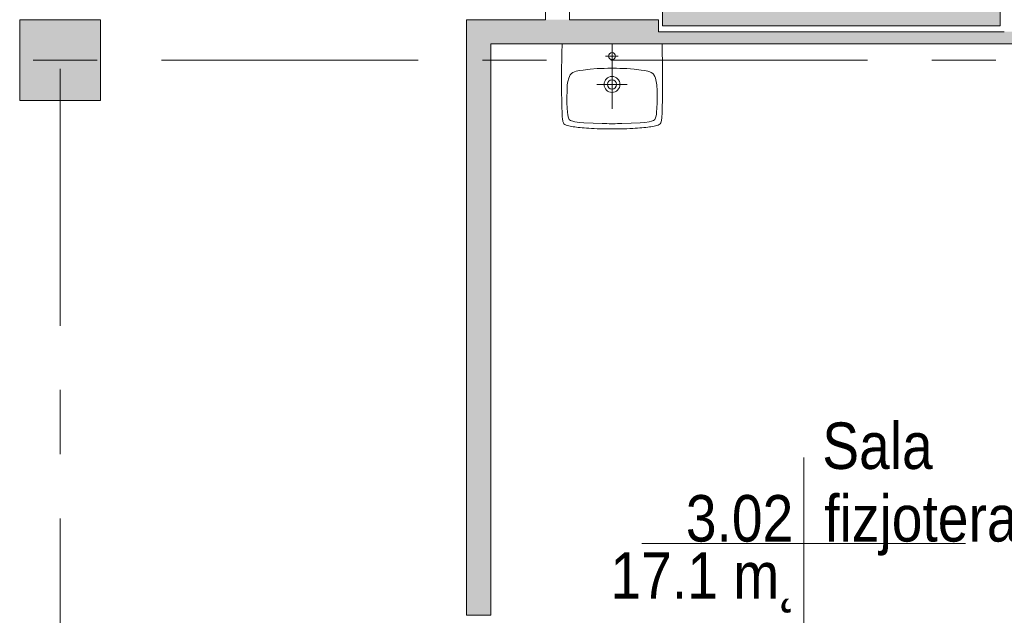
# Model space of a CAD drawing. Header units: centimetres. Extents: x -2424 to 2319, y 5 to 3760.
# Tile 11 of 117: x -633 to -146, y 614 to 908. Entities that reach past the tile are written whole.
import ezdxf

# ---------------------------------------------------------------- set-up
doc = ezdxf.new("R2010")
doc.units = ezdxf.units.CM
doc.linetypes.add('Oś', pattern=[222.25, 127, -31.75, 31.75, -31.75])
for name, color, linetype, lineweight in [('A-AREA-IDEN', 2, 'Continuous', 13), ('A-WALL', 113, 'Continuous', 13), ('P-SANR-FIXT', 6, 'Continuous', 9), ('S-COLS', 52, 'Continuous', 13), ('S-GRID', 1, 'Continuous', 13)]:
    doc.layers.add(name, color=color, linetype=linetype, lineweight=lineweight)
doc.layers.add('A-WALL-PATT', color=111, linetype='Continuous', lineweight=13, plot=False)
doc.styles.add('Arial_6', font='arial.ttf', dxfattribs={"width": 0.85, "height": 23})

msp = doc.modelspace()

# ---------------------------------------------------------------- hatches: boundary and pattern name
at = {"layer": 'S-COLS', "lineweight": 9}
msp.add_hatch(color=251, dxfattribs=at).paths.add_polyline_path([(-632.62, 868.33), (-592.62, 868.33), (-592.62, 908.33), (-632.62, 908.33)], flags=0)

# ---------------------------------------------------------------- linework, layer by layer
at = {"layer": 'A-AREA-IDEN', "color": 251, "lineweight": 9}
for p, q in [((-244.84, 691.89), (-244.84, 649.39)), ((-235.09, 649.39), (-324.84, 649.39)), ((-324.84, 649.39), (-164.84, 649.39)), ((-244.84, 649.39), (-244.84, 606.89))]:
    msp.add_line(p, q, dxfattribs=at)
at = {"layer": 'A-WALL', "color": 251, "lineweight": 9}
for p, q in [((-372.62, 1123.33), (-372.62, 908.33)), ((-314.62, 1115.33), (-314.62, 905.33)), ((-147.62, 905.33), (-147.62, 1115.33)), ((-360.62, 908.33), (-360.62, 1111.33)), ((-411.62, 908.33), (-411.62, 613.83)), ((-372.62, 908.33), (-411.62, 908.33)), ((-316.62, 908.33), (-360.62, 908.33)), ((-316.62, 902.33), (-316.62, 908.33)), ((-145.62, 902.33), (-316.62, 902.33)), ((-314.62, 905.33), (-147.62, 905.33)), ((-399.62, 613.83), (-399.62, 896.33)), ((-399.62, 896.33), (-32.62, 896.33)), ((-411.62, 613.83), (-399.62, 613.83))]:
    msp.add_line(p, q, dxfattribs=at)
at = {"layer": 'A-WALL-PATT', "color": 251, "linetype": 'Continuous', "lineweight": 9, "extrusion": (0, 0, -1)}
for points in [[(314.62, 905.33), (147.62, 917.33), (314.62, 917.33)], [(147.62, 917.33), (314.62, 905.33), (147.62, 905.33)], [(411.62, 748.73), (399.62, 908.33), (411.62, 908.33)], [(399.62, 908.33), (411.62, 748.73), (411.62, 613.83)], [(399.62, 908.33), (411.62, 613.83), (399.62, 613.83)], [(399.62, 896.33), (316.62, 908.33), (399.62, 908.33)], [(316.62, 908.33), (399.62, 896.33), (316.62, 896.33)], [(316.62, 896.33), (139.62, 902.33), (316.62, 902.33)], [(139.62, 902.33), (316.62, 896.33), (139.62, 896.33)]]:
    msp.add_solid(points, dxfattribs=at)
at = {"layer": 'P-SANR-FIXT', "color": 251, "lineweight": 9}
for p, q in [((-364.45, 891.74), (-364.31, 896.33)), ((-339.62, 896.33), (-339.62, 864.33)), ((-314.93, 896.33), (-314.8, 891.74)), ((-364.52, 888.04), (-364.45, 891.74)), ((-314.8, 891.74), (-314.72, 888.04)), ((-364.58, 884.98), (-364.52, 888.04)), ((-342.85, 890.31), (-336.59, 890.31)), ((-314.72, 888.04), (-314.67, 884.98)), ((-364.63, 880.05), (-364.6, 882.34)), ((-364.6, 882.34), (-364.58, 884.98)), ((-360.05, 881.41), (-359.73, 881.7)), ((-359.73, 881.7), (-359.01, 882.18)), ((-359.01, 882.18), (-358.21, 882.53)), ((-358.21, 882.53), (-357.39, 882.8)), ((-357.39, 882.8), (-355.68, 883.17)), ((-355.68, 883.17), (-353.95, 883.44)), ((-353.95, 883.44), (-350.46, 883.83)), ((-350.46, 883.83), (-347, 884.13)), ((-347, 884.13), (-343.49, 884.26)), ((-343.49, 884.26), (-341.75, 884.31)), ((-341.75, 884.31), (-337.49, 884.31)), ((-337.49, 884.31), (-335.76, 884.26)), ((-335.76, 884.26), (-332.27, 884.13)), ((-332.27, 884.13), (-328.78, 883.83)), ((-328.78, 883.83), (-325.29, 883.44)), ((-325.29, 883.44), (-323.59, 883.17)), ((-323.59, 883.17), (-321.89, 882.8)), ((-321.89, 882.8), (-321.03, 882.53)), ((-321.03, 882.53), (-320.23, 882.18)), ((-320.23, 882.18), (-319.52, 881.7)), ((-319.52, 881.7), (-319.2, 881.41)), ((-314.67, 884.98), (-314.64, 882.34)), ((-314.64, 882.34), (-314.64, 880.05)), ((-364.63, 876.19), (-364.63, 880.05)), ((-361.76, 876.06), (-361.49, 877.79)), ((-361.49, 877.79), (-361.04, 879.47)), ((-361.04, 879.47), (-360.74, 880.29)), ((-360.74, 880.29), (-360.32, 881.06)), ((-360.32, 881.06), (-360.05, 881.41)), ((-319.2, 881.41), (-318.93, 881.06)), ((-318.93, 881.06), (-318.5, 880.29)), ((-318.5, 880.29), (-318.21, 879.47)), ((-318.21, 879.47), (-317.76, 877.79)), ((-317.76, 877.79), (-317.52, 876.06)), ((-314.64, 880.05), (-314.62, 878.03)), ((-314.62, 878.03), (-314.64, 876.19)), ((-364.6, 874.51), (-364.63, 876.19)), ((-364.6, 872.84), (-364.6, 874.51)), ((-364.58, 871.82), (-364.6, 872.84)), ((-364.58, 870.86), (-364.58, 871.82)), ((-361.97, 869.27), (-361.89, 873.77)), ((-361.89, 873.77), (-361.86, 874.46)), ((-361.86, 874.46), (-361.83, 874.78)), ((-361.83, 874.78), (-361.81, 875.18)), ((-361.81, 875.18), (-361.76, 876.06)), ((-347.13, 876.32), (-332.13, 876.32)), ((-317.52, 876.06), (-317.44, 875.18)), ((-317.44, 875.18), (-317.41, 874.78)), ((-317.41, 874.78), (-317.38, 874.46)), ((-317.38, 874.46), (-317.36, 873.77)), ((-317.36, 873.77), (-317.28, 869.27)), ((-314.67, 871.82), (-314.69, 870.86)), ((-314.64, 874.51), (-314.67, 872.84)), ((-314.67, 872.84), (-314.67, 871.82)), ((-314.64, 876.19), (-314.64, 874.51)), ((-364.55, 869.93), (-364.58, 870.86)), ((-364.55, 869.03), (-364.55, 869.93)), ((-364.53, 868.44), (-364.55, 869.03)), ((-364.5, 867.27), (-364.53, 868.44)), ((-364.47, 866.44), (-364.5, 867.27)), ((-361.94, 867), (-361.97, 869.27)), ((-361.83, 864.77), (-361.94, 867)), ((-317.33, 867), (-317.41, 864.77)), ((-317.28, 869.27), (-317.33, 867)), ((-314.75, 867.27), (-314.77, 866.44)), ((-314.72, 868.44), (-314.75, 867.27)), ((-314.69, 869.93), (-314.72, 869.03)), ((-314.72, 869.03), (-314.72, 868.44)), ((-314.69, 870.86), (-314.69, 869.93)), ((-364.47, 865.67), (-364.47, 866.44)), ((-364.45, 864.9), (-364.47, 865.67)), ((-364.42, 864.15), (-364.45, 864.9)), ((-364.39, 863.43), (-364.42, 864.15)), ((-364.37, 862.71), (-364.39, 863.43)), ((-364.34, 862.05), (-364.37, 862.71)), ((-364.31, 861.38), (-364.34, 862.05)), ((-361.65, 862.5), (-361.83, 864.77)), ((-361.52, 861.38), (-361.65, 862.5)), ((-317.6, 862.5), (-317.73, 861.38)), ((-317.41, 864.77), (-317.6, 862.5)), ((-314.91, 862.05), (-314.93, 861.38)), ((-314.88, 862.71), (-314.91, 862.05)), ((-314.85, 863.43), (-314.88, 862.71)), ((-314.83, 864.15), (-314.85, 863.43)), ((-314.8, 864.9), (-314.83, 864.15)), ((-314.77, 865.67), (-314.8, 864.9)), ((-314.77, 866.44), (-314.77, 865.67)), ((-364.29, 860.74), (-364.31, 861.38)), ((-364.26, 860.11), (-364.29, 860.74)), ((-364.21, 859.52), (-364.26, 860.11)), ((-364.15, 858.96), (-364.21, 859.52)), ((-364.05, 858.45), (-364.15, 858.96)), ((-363.94, 857.95), (-364.05, 858.45)), ((-363.73, 857.36), (-363.94, 857.95)), ((-363.41, 856.86), (-363.73, 857.36)), ((-363.73, 857.36), (-363.41, 856.86)), ((-361.33, 860.29), (-361.52, 861.38)), ((-361.2, 859.73), (-361.33, 860.29)), ((-360.98, 859.23), (-361.2, 859.73)), ((-360.85, 858.99), (-360.98, 859.23)), ((-360.66, 858.77), (-360.85, 858.99)), ((-360.18, 858.48), (-360.66, 858.77)), ((-359.65, 858.27), (-360.18, 858.48)), ((-359.09, 858.11), (-359.65, 858.27)), ((-358, 857.89), (-359.09, 858.11)), ((-355.76, 857.57), (-358, 857.89)), ((-353.53, 857.39), (-355.76, 857.57)), ((-349.02, 857.15), (-353.53, 857.39)), ((-344.52, 857.02), (-349.02, 857.15)), ((-330.22, 857.15), (-334.72, 857.02)), ((-325.72, 857.39), (-330.22, 857.15)), ((-323.48, 857.57), (-325.72, 857.39)), ((-321.25, 857.89), (-323.48, 857.57)), ((-320.15, 858.11), (-321.25, 857.89)), ((-319.6, 858.27), (-320.15, 858.11)), ((-319.09, 858.48), (-319.6, 858.27)), ((-318.61, 858.77), (-319.09, 858.48)), ((-318.42, 858.99), (-318.61, 858.77)), ((-318.26, 859.23), (-318.42, 858.99)), ((-318.08, 859.73), (-318.26, 859.23)), ((-317.92, 860.29), (-318.08, 859.73)), ((-317.73, 861.38), (-317.92, 860.29)), ((-315.52, 857.36), (-315.87, 856.86)), ((-315.87, 856.86), (-315.52, 857.36)), ((-315.52, 857.36), (-315.33, 857.95)), ((-315.41, 857.65), (-315.52, 857.36)), ((-315.31, 857.95), (-315.41, 857.65)), ((-315.2, 858.45), (-315.31, 857.95)), ((-315.12, 858.96), (-315.2, 858.45)), ((-315.04, 859.52), (-315.12, 858.96)), ((-314.99, 860.11), (-315.04, 859.52)), ((-314.96, 860.74), (-314.99, 860.11)), ((-314.93, 861.38), (-314.96, 860.74)), ((-362.93, 856.48), (-363.41, 856.86)), ((-363.41, 856.86), (-362.93, 856.48)), ((-362.37, 856.22), (-362.93, 856.48)), ((-362.93, 856.48), (-362.37, 856.22)), ((-361.76, 856), (-362.37, 856.22)), ((-362.37, 856.22), (-361.76, 856)), ((-361.09, 855.82), (-361.76, 856)), ((-361.76, 856), (-361.09, 855.82)), ((-360.37, 855.68), (-361.09, 855.82)), ((-361.09, 855.82), (-360.37, 855.68)), ((-359.62, 855.52), (-360.37, 855.68)), ((-360.37, 855.68), (-359.62, 855.52)), ((-358.88, 855.42), (-359.62, 855.52)), ((-359.62, 855.52), (-358.88, 855.42)), ((-358.05, 855.28), (-358.88, 855.42)), ((-358.88, 855.42), (-358.05, 855.28)), ((-357.23, 855.18), (-358.05, 855.28)), ((-358.05, 855.28), (-357.23, 855.18)), ((-356.35, 855.07), (-357.23, 855.18)), ((-357.23, 855.18), (-356.35, 855.07)), ((-355.42, 854.96), (-356.35, 855.07)), ((-356.35, 855.07), (-355.42, 854.96)), ((-354.43, 854.88), (-355.42, 854.96)), ((-355.42, 854.96), (-354.43, 854.88)), ((-353.37, 854.81), (-354.43, 854.88)), ((-354.43, 854.88), (-353.37, 854.81)), ((-352.27, 854.7), (-353.37, 854.81)), ((-353.37, 854.81), (-352.27, 854.7)), ((-351.1, 854.62), (-352.27, 854.7)), ((-352.27, 854.7), (-351.1, 854.62)), ((-349.82, 854.57), (-351.1, 854.62)), ((-351.1, 854.62), (-349.82, 854.57)), ((-348.47, 854.49), (-349.82, 854.57)), ((-349.82, 854.57), (-348.47, 854.49)), ((-347, 854.43), (-348.47, 854.49)), ((-348.47, 854.49), (-347, 854.43)), ((-345.43, 854.38), (-347, 854.43)), ((-347, 854.43), (-345.43, 854.38)), ((-343.67, 854.35), (-345.43, 854.38)), ((-345.43, 854.38), (-343.67, 854.35)), ((-342.26, 856.94), (-344.52, 857.02)), ((-341.75, 854.33), (-343.67, 854.35)), ((-343.67, 854.35), (-341.75, 854.33)), ((-341.11, 856.91), (-342.26, 856.94)), ((-337.52, 854.33), (-341.75, 854.33)), ((-341.75, 854.33), (-337.52, 854.33)), ((-340.42, 856.91), (-341.11, 856.91)), ((-339.62, 856.88), (-340.42, 856.91)), ((-338.82, 856.91), (-339.62, 856.88)), ((-338.16, 856.91), (-338.82, 856.91)), ((-336.99, 856.94), (-338.16, 856.91)), ((-335.57, 854.35), (-337.52, 854.33)), ((-337.52, 854.33), (-335.57, 854.35)), ((-334.72, 857.02), (-336.99, 856.94)), ((-333.84, 854.38), (-335.57, 854.35)), ((-335.57, 854.35), (-333.84, 854.38)), ((-332.25, 854.43), (-333.84, 854.38)), ((-333.84, 854.38), (-332.25, 854.43)), ((-330.78, 854.49), (-332.25, 854.43)), ((-332.25, 854.43), (-330.78, 854.49)), ((-329.42, 854.57), (-330.78, 854.49)), ((-330.78, 854.49), (-329.42, 854.57)), ((-328.17, 854.62), (-329.42, 854.57)), ((-329.42, 854.57), (-328.17, 854.62)), ((-326.97, 854.7), (-328.17, 854.62)), ((-328.17, 854.62), (-326.97, 854.7)), ((-325.88, 854.81), (-326.97, 854.7)), ((-326.97, 854.7), (-325.88, 854.81)), ((-324.84, 854.88), (-325.88, 854.81)), ((-325.88, 854.81), (-324.84, 854.88)), ((-323.86, 854.96), (-324.84, 854.88)), ((-324.84, 854.88), (-323.86, 854.96)), ((-322.92, 855.07), (-323.86, 854.96)), ((-323.86, 854.96), (-322.92, 855.07)), ((-322.02, 855.18), (-322.92, 855.07)), ((-322.92, 855.07), (-322.02, 855.18)), ((-321.19, 855.28), (-322.02, 855.18)), ((-322.02, 855.18), (-321.19, 855.28)), ((-320.39, 855.42), (-321.19, 855.28)), ((-321.19, 855.28), (-320.39, 855.42)), ((-319.62, 855.52), (-320.39, 855.42)), ((-320.39, 855.42), (-319.62, 855.52)), ((-318.88, 855.68), (-319.62, 855.52)), ((-319.62, 855.52), (-318.88, 855.68)), ((-318.18, 855.82), (-318.88, 855.68)), ((-318.88, 855.68), (-318.18, 855.82)), ((-317.52, 856), (-318.18, 855.82)), ((-318.18, 855.82), (-317.52, 856)), ((-316.88, 856.22), (-317.52, 856)), ((-317.52, 856), (-316.88, 856.22)), ((-316.32, 856.48), (-316.88, 856.22)), ((-316.88, 856.22), (-316.32, 856.48)), ((-315.87, 856.86), (-316.32, 856.48)), ((-316.32, 856.48), (-315.87, 856.86))]:
    msp.add_line(p, q, dxfattribs=at)
for centre, radius in [((-339.62, 890.31), 1.72), ((-339.64, 876.32), 3.92), ((-339.64, 876.32), 2.28)]:
    msp.add_circle(centre, radius, dxfattribs=at)
at = {"layer": 'S-COLS', "color": 251, "lineweight": 9}
for p, q in [((-592.62, 908.33), (-632.62, 908.33)), ((-632.62, 908.33), (-632.62, 868.33)), ((-592.62, 868.33), (-592.62, 908.33)), ((-632.62, 868.33), (-592.62, 868.33))]:
    msp.add_line(p, q, dxfattribs=at)
at = {"layer": 'S-GRID', "color": 251, "linetype": 'Oś', "lineweight": 9}
for p, q in [((-612.62, 2884.27), (-612.62, 27.13)), ((1342.46, 888.33), (-1368.76, 888.33))]:
    msp.add_line(p, q, dxfattribs=at)

# ---------------------------------------------------------------- texts
at = {"layer": 'A-AREA-IDEN', "color": 251, "lineweight": 9, "style": 'Arial_6', "width": 0.85}
for s, p in [('Sala', (-235.67, 686.18)), ('3.02', (-303.15, 650.28)), ('fizjoterapii', (-234.67, 650.28)), ('17.1 m˛', (-340.43, 622))]:
    msp.add_text(s, height=23, dxfattribs=at).set_placement(p)

doc.saveas('drawing.dxf')
